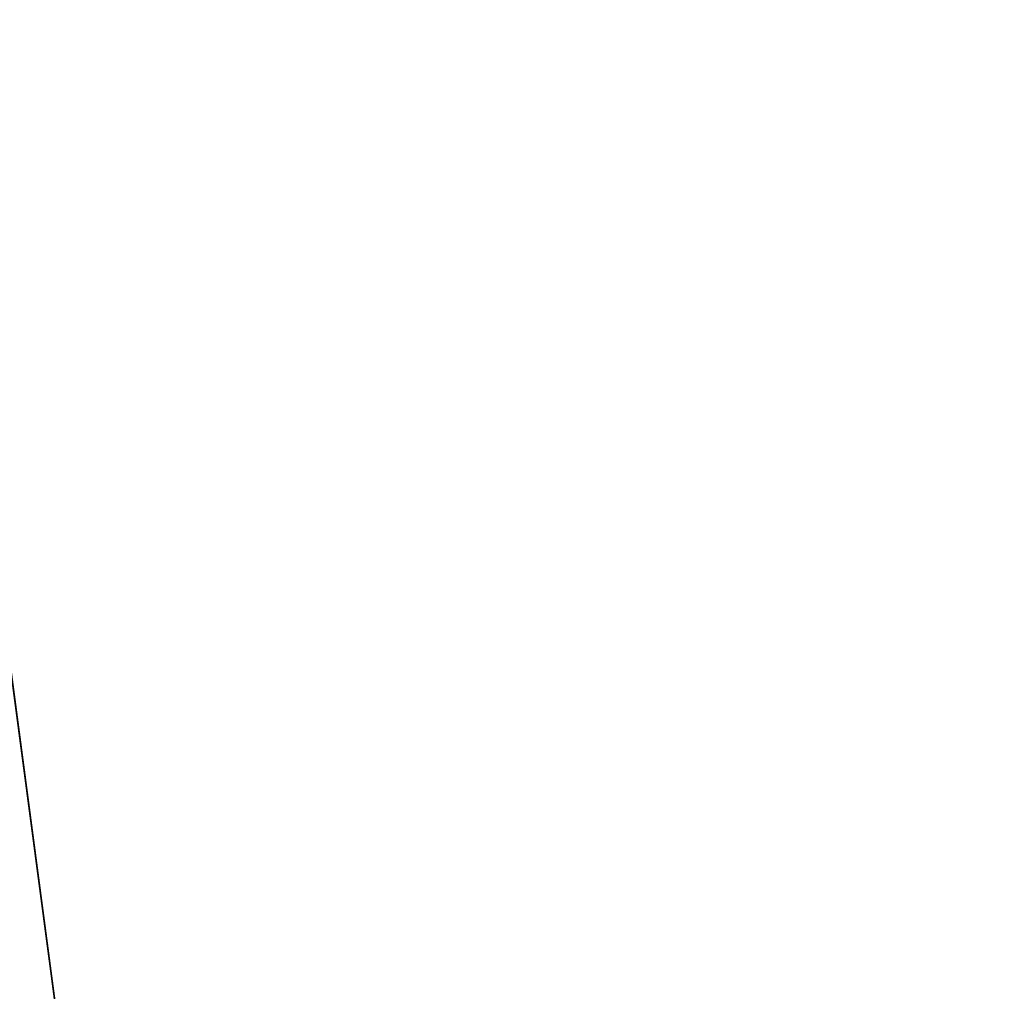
# Model space of a CAD drawing. Extents: x 0.3 to 17.2, y 0.3 to 17.2.
# Tile 145 of 256: x 1.6304 to 1.6432, y 6.9561 to 6.9687. Entities that reach past the tile are written whole.
import ezdxf

# ---------------------------------------------------------------- set-up
doc = ezdxf.new("R2010")
doc.units = 0
doc.header["$MEASUREMENT"] = 0
doc.layers.get('0').update_dxf_attribs({"linetype": 'CONTINUOUS'})

# ---------------------------------------------------------------- blocks, each defined once
blk = doc.blocks.new('LUXORE_PLAFON_STL_1')
at = {"color": 0}
for p, q in [((1.699877, 6.437944, -1.517818), (1.572486, 7.394639, -5.334694)), ((1.673246, 6.637943, -5.527722), (1.572486, 7.394639, -5.334694)), ((1.699877, 6.437944, -1.517818), (1.572486, 7.394639, -5.334694)), ((1.673246, 6.637943, -5.527722), (1.572486, 7.394639, -5.334694)), ((1.630928, 6.95575, -5.269539), (1.629539, 6.96618, -5.260103)), ((1.630928, 6.95575, -5.269539), (1.629539, 6.96618, -5.260103)), ((1.630274, 6.96066, -5.308385), (1.631343, 6.952633, -5.296803)), ((1.630274, 6.96066, -5.308385), (1.631343, 6.952633, -5.296803))]:
    blk.add_line(p, q, dxfattribs=at)
mesh = blk.add_polyface(dxfattribs=at)
corners = [(1.640986, 7.113354, -5.15748), (1.866778, 6.329613, -5.19685), (1.866778, 6.329613, -5.15748), (1.640986, 7.113354, -5.19685)]
mesh.append_faces([[corners[k] for k in face] for face in [(0, 1, 2), (1, 0, 3)]], dxfattribs={"vtx0": -1, "color": 0})
mesh = blk.add_polyface(dxfattribs=at)
corners = [(1.630928, 6.95575, -5.269539), (1.514291, 6.944948, -5.264183), (1.629539, 6.96618, -5.260103)]
mesh.append_faces([[corners[k] for k in face] for face in [(0, 1, 2)]], dxfattribs={"color": 0})
mesh = blk.add_polyface(dxfattribs=at)
corners = [(1.534933, 6.939795, -5.296803), (1.630274, 6.96066, -5.308385), (1.542588, 6.948984, -5.308385), (1.631343, 6.952633, -5.296803)]
mesh.append_faces([[corners[k] for k in face] for face in [(0, 1, 2), (1, 0, 3)]], dxfattribs={"vtx0": -1, "color": 0})

msp = doc.modelspace()

# ---------------------------------------------------------------- block references
at = {"color": 0}
msp.add_blockref('LUXORE_PLAFON_STL_1', (0, 0), dxfattribs=at)

doc.saveas('drawing.dxf')
